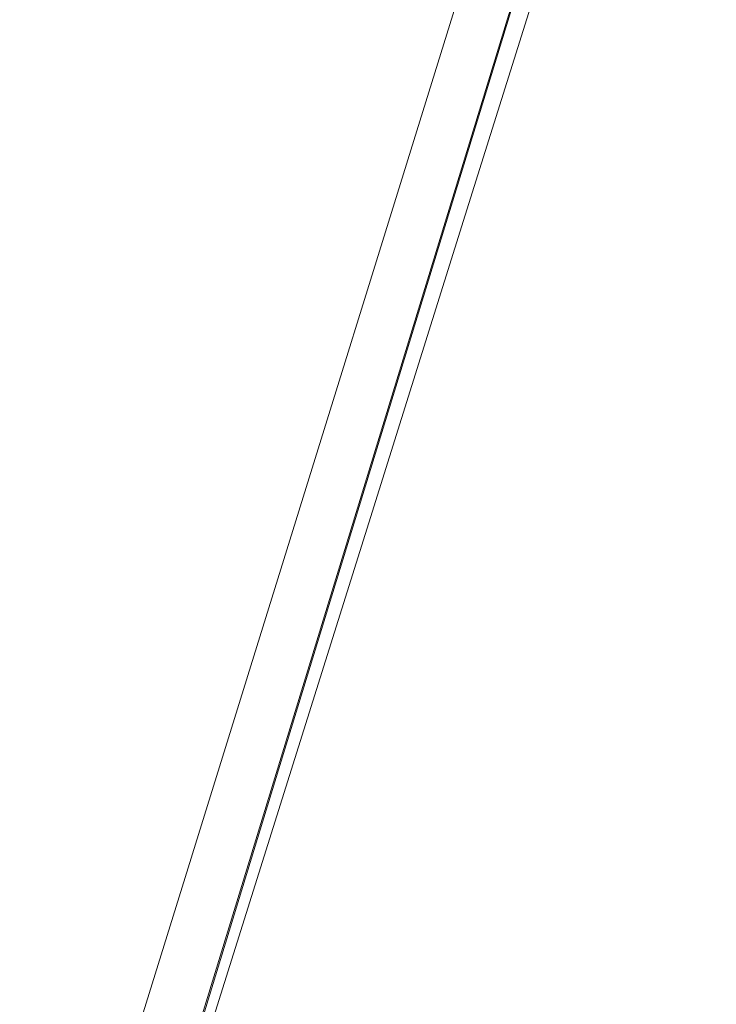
# Model space of a CAD drawing. Header units: inches. Extents: x 158416 to 160804, y 432611 to 437652.
# Tile 65 of 193: x 159123 to 159248, y 433352 to 433529. Entities that reach past the tile are written whole.
import ezdxf

# ---------------------------------------------------------------- set-up
doc = ezdxf.new("R2010")
doc.units = ezdxf.units.IN
doc.header["$MEASUREMENT"] = 0
doc.layers.add('4.2-K&L-MIDDENSPANNING', color=10, linetype='Continuous')
doc.layers.add('4.2-K&L-SIGNAAL UPC', color=222, linetype='Continuous')

msp = doc.modelspace()

# ---------------------------------------------------------------- linework, layer by layer
at = {"layer": '4.2-K&L-MIDDENSPANNING', "linetype": 'Continuous', "lineweight": 0, "ltscale": 1.75}
for points in [[(159140.78, 433300.97, 0), (159169.43, 433394.63, 0), (159247.1, 433648.3, 0)], [(159140.67, 433295.67, 0), (159185.43, 433438.3, 0), (159202.77, 433493.63, 0), (159250.67, 433646.33, 0)]]:
    msp.add_polyline3d(points, dxfattribs=at)
at = {"layer": '4.2-K&L-SIGNAAL UPC', "linetype": 'Continuous', "lineweight": 0, "ltscale": 1.75}
for points in [[(159224.67, 433104, 0), (159224, 433104.67, 0), (159224, 433105.33, 0), (159122.67, 433277, 0), (159123.02, 433279.49, 0), (159123.61, 433281.93, 0), (159124.43, 433284.3, 0), (159139.22, 433332.03, 0), (159226.07, 433611.97, 0), (159229.43, 433620.3, 0), (159237.73, 433638.63, 0), (159238.07, 433639.3, 0), (159240.67, 433644.67, 0), (159241.07, 433645.3, 0), (159241.31, 433645.8, 0), (159241.62, 433646.26, 0), (159242, 433646.67, 0), (159242.38, 433648.76, 0), (159242.49, 433650.88, 0), (159242.33, 433653, 0)], [(159144.1, 433312.63, 0), (159241.23, 433629.7, 0), (159245.57, 433644.03, 0), (159245.76, 433644.77, 0), (159246.07, 433645.47, 0), (159246.49, 433646.1, 0), (159247, 433646.67, 0)]]:
    msp.add_polyline3d(points, dxfattribs=at)

doc.saveas('drawing.dxf')
